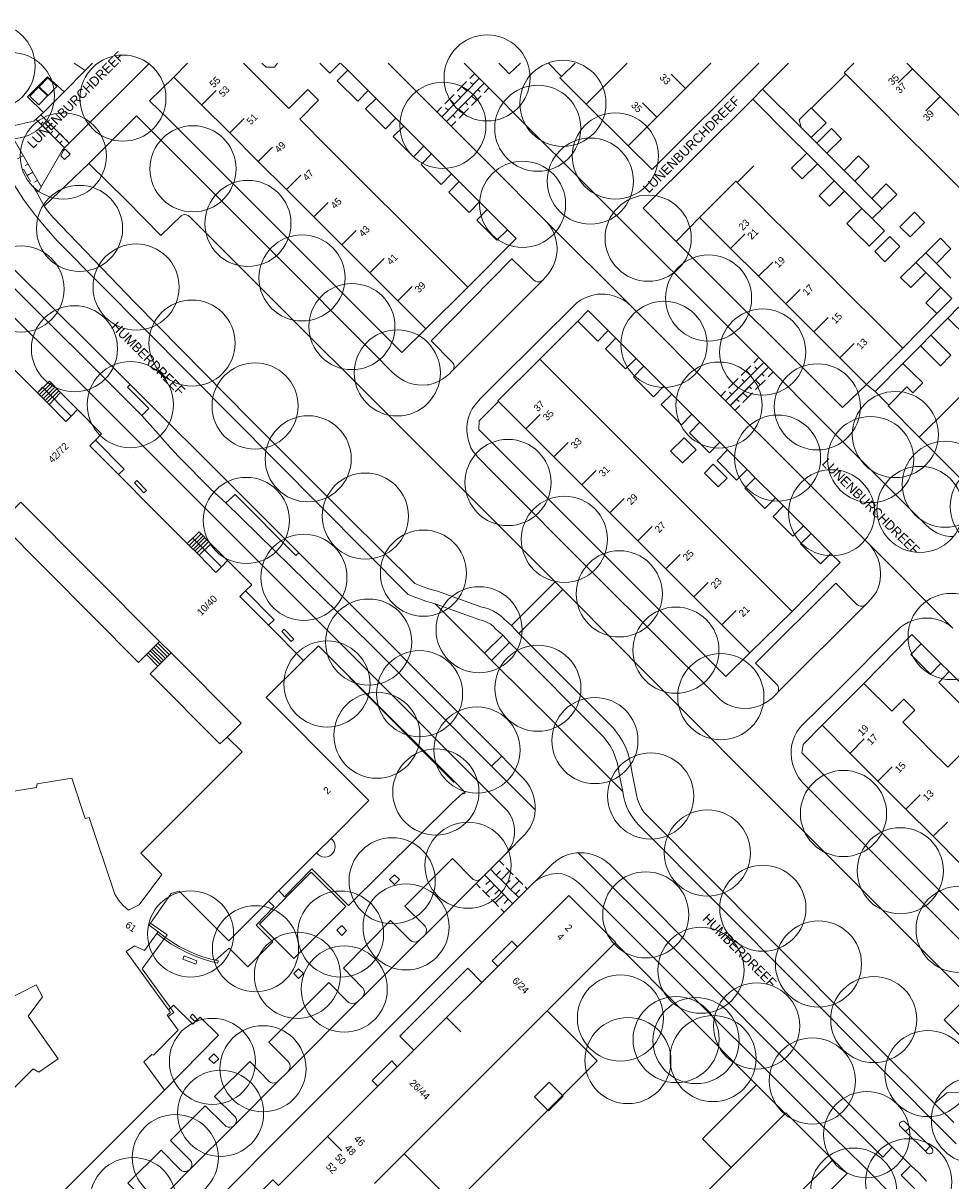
# Model space of a CAD drawing. Header units: metres. Extents: x 134994 to 136506, y 457393 to 459006.
# Tile 170 of 171: x 136249 to 136387, y 458834 to 459006. Entities that reach past the tile are written whole.
import ezdxf
from ezdxf.enums import TextEntityAlignment as Align

# ---------------------------------------------------------------- set-up
doc = ezdxf.new("R2010")
doc.units = ezdxf.units.M
for name, color, linetype, lineweight in [('B-WE-GR-BOOM-S', 250, 'Continuous', 13), ('B-WE-KG_BEBOUWING', 251, 'Continuous', 20), ('B-WE-KG_BEBOUWING TUSSENMUUR', 251, 'Continuous', 5), ('B-WE-KG_HUISNR', 251, 'Continuous', 5), ('B-WE-KG_ONDERGROND_REST', 251, 'Continuous', 5), ('B-WE-KG_STRAATNAAM', 251, 'Continuous', 5)]:
    doc.layers.add(name, color=color, linetype=linetype, lineweight=lineweight)
doc.styles.add('Styledgn000', font='dgn000.shx')

# ---------------------------------------------------------------- blocks, each defined once
blk = doc.blocks.new('SGR-BOOM_02')
blk.add_circle((0, 0), 6.4)

msp = doc.modelspace()

# ---------------------------------------------------------------- linework, layer by layer
at = {"layer": 'B-WE-KG_BEBOUWING', "flags": 128}
for points in [[(136281.96, 459000), (136286.1, 458995.86), (136288.68, 458993.29), (136291.48, 458996.09), (136293.09, 458994.49), (136290.29, 458991.68), (136294.48, 458987.49), (136298.6, 458983.38), (136302.71, 458979.27), (136303.43, 458978.55), (136306.93, 458975.05), (136311.1, 458970.89), (136315.26, 458966.73), (136309.05, 458960.51), (136309.02, 458960.54), (136304.88, 458964.67), (136300.71, 458968.84), (136296.55, 458973), (136292.39, 458977.16), (136288.32, 458981.22), (136284.12, 458985.41), (136279.89, 458989.64), (136275.72, 458993.81), (136271.57, 458997.95), (136273.62, 459000)], [(136287, 459000), (136286.52, 458999.43), (136285.29, 458999.4), (136284.68, 459000)], [(136293.26, 459000), (136294.75, 458998.52), (136296.23, 459000)], [(136351.4, 459000), (136347.62, 458996.23), (136343.36, 458991.97), (136339.09, 458987.7), (136332.86, 458993.93), (136335.47, 458996.54), (136337.21, 458998.28), (136338.94, 459000)], [(136379.47, 458975.71), (136380.99, 458974.18), (136383.15, 458976.34), (136381.63, 458977.87), (136379.47, 458975.71)], [(136375.74, 458972.02), (136377.25, 458970.51), (136379.49, 458972.75), (136377.99, 458974.26), (136375.74, 458972.02)], [(136282.23, 458921.59), (136283.18, 458922.52), (136279.58, 458926.12), (136278.65, 458925.17), (136274.39, 458929.45), (136273.57, 458928.64), (136268.48, 458933.76), (136263.38, 458938.87), (136259.11, 458943.16), (136259.92, 458943.98), (136260.85, 458944.91), (136257.26, 458948.53), (136256.34, 458947.58), (136252.09, 458951.86), (136251.31, 458951), (136246.21, 458956.13)], [(136388.59, 458938.21), (136382.36, 458944.43), (136386.64, 458948.68), (136390.73, 458952.75)], [(136251.31, 458951), (136253.04, 458949.27), (136255.54, 458946.76), (136256.34, 458947.58)], [(136259.92, 458943.98), (136264.2, 458939.68), (136263.38, 458938.87)], [(136345.4, 458942.37), (136347.17, 458940.6), (136349.18, 458942.56), (136347.41, 458944.33), (136345.4, 458942.37)], [(136350.44, 458939.1), (136351.75, 458940.41), (136353.8, 458938.36), (136352.49, 458937.05), (136350.44, 458939.1)], [(136273.57, 458928.64), (136275.36, 458926.88), (136277.84, 458924.35), (136278.65, 458925.17)], [(136248.65, 458825.86), (136270.18, 458847.4), (136267.11, 458851.64), (136268.3, 458852.73), (136268.54, 458852.61), (136272.24, 458856.32), (136270.75, 458858.34), (136270.57, 458858.58), (136271.07, 458858.95), (136270.79, 458859.36), (136264.5, 458868.01), (136265.76, 458868.88), (136267.25, 458868.14), (136269.06, 458870.69), (136269.25, 458870.95), (136267.9, 458871.92), (136268.12, 458872.24), (136271.19, 458876.62), (136272.38, 458876.96), (136279.74, 458869.62), (136285.64, 458875.5), (136287.17, 458877.07), (136292.79, 458882.66), (136294.96, 458884.79), (136300.56, 458890.47), (136297.44, 458893.58), (136285.32, 458905.74), (136290.86, 458911.25), (136285.67, 458916.48), (136281.41, 458920.78), (136282.23, 458921.59), (136286.49, 458917.29), (136285.67, 458916.48)], [(136279.49, 458899.87), (136278.44, 458898.86), (136268.08, 458909.28), (136271.21, 458912.38), (136281.59, 458901.96), (136279.49, 458899.87), (136281.73, 458897.67), (136266.69, 458882.64), (136269.81, 458879.48), (136266.45, 458874.97), (136264.85, 458874.15), (136264.05, 458874.84), (136263.36, 458875.65), (136262.8, 458876.54), (136259.02, 458887.95), (136258.41, 458887.76), (136256.45, 458893.78), (136251.27, 458892.95), (136251.18, 458892.36), (136239.14, 458890.47)], [(136388.76, 458897.56), (136386.58, 458895.39), (136383.98, 458897.99), (136382.42, 458899.55), (136379.91, 458902.07), (136381.7, 458903.85), (136380.06, 458905.49), (136378.27, 458903.71), (136374.14, 458907.85), (136367.91, 458901.66), (136372.06, 458897.5), (136376.22, 458893.34), (136380.38, 458889.18), (136384.43, 458885.13), (136388.69, 458880.86)], [(136291.99, 458879.81), (136284.33, 458872.09), (136289.4, 458866.96), (136297.13, 458874.69), (136291.99, 458879.81)], [(136287.15, 458833.24), (136294.44, 458840.53), (136301.91, 458848.02), (136304.78, 458850.9), (136307.27, 458853.35), (136312.12, 458858.19), (136317.35, 458863.43), (136319.72, 458865.79), (136322.65, 458868.72), (136330.26, 458876.33), (136337.25, 458869.36), (136337.19, 458869.3), (136327.06, 458859.18), (136319.1, 458851.22), (136305.82, 458837.94), (136301.42, 458833.55)], [(136268.12, 458872.24), (136270.58, 458870.47), (136266.88, 458865.46), (136271.59, 458858.96), (136270.75, 458858.34)], [(136227.57, 458851.05), (136251.14, 458863.04), (136252.06, 458861.3), (136249.95, 458858.39), (136254.4, 458852.08), (136251.51, 458850.09), (136250.66, 458850.6), (136240.11, 458840.12)], [(136327.35, 458848.59), (136329.42, 458846.54), (136327.26, 458844.36), (136325.19, 458846.41), (136327.35, 458848.59)], [(136364.17, 458831.76), (136369.49, 458837.07), (136362.54, 458844.04), (136362.42, 458843.93), (136354.4, 458835.91), (136344.58, 458826.09)], [(136287.15, 458833.24), (136286.29, 458834.09), (136283.38, 458831.17)]]:
    msp.add_lwpolyline(points, dxfattribs=at)
for points in [[(136297.44, 458998.96), (136300.47, 458995.93), (136298.91, 458994.36), (136295.88, 458997.39)], [(136301.63, 458994.77), (136304.59, 458991.82), (136303.03, 458990.25), (136300.07, 458993.2)], [(136364.81, 458990.47), (136364.52, 458991.61), (136366.29, 458993.38), (136366.35, 458993.32), (136368.5, 458991.16), (136366.3, 458988.97)], [(136305.75, 458990.65), (136308.74, 458987.67), (136307.18, 458986.1), (136304.19, 458989.09)], [(136367.13, 458988.14), (136369.3, 458990.3), (136370.81, 458988.78), (136368.64, 458986.62)], [(136309.88, 458986.53), (136312.87, 458983.54), (136311.31, 458981.98), (136308.32, 458984.96)], [(136364.98, 458982.8), (136363.39, 458984.4), (136365.63, 458986.64), (136367.22, 458985.04)], [(136371.18, 458984.06), (136373.35, 458986.22), (136374.93, 458984.63), (136372.76, 458982.47)], [(136313.99, 458982.42), (136317.03, 458979.39), (136315.47, 458977.82), (136312.43, 458980.85)], [(136374.51, 458952.28), (136379.9, 458957.65), (136375.98, 458961.58), (136372.11, 458965.45), (136367.97, 458969.59), (136363.82, 458973.75), (136363.11, 458974.45), (136359.73, 458977.84), (136359.72, 458977.84), (136358.95, 458978.62), (136355.29, 458982.28), (136355.11, 458982.46), (136349.71, 458977.09), (136354.31, 458972.48), (136358.46, 458968.34), (136362.55, 458964.24), (136366.69, 458960.1), (136370.56, 458956.22)], [(136371.25, 458981.01), (136369.72, 458982.54), (136367.48, 458980.3), (136369.01, 458978.77)], [(136375.3, 458979.92), (136377.46, 458982.07), (136379.01, 458980.51), (136376.84, 458978.35)], [(136318.17, 458978.24), (136321.16, 458975.26), (136319.6, 458973.7), (136316.61, 458976.68)], [(136375.34, 458976.91), (136377.18, 458975.07), (136374.92, 458972.84), (136374.58, 458973.19), (136373.09, 458974.67), (136371.59, 458976.18), (136373.83, 458978.42)], [(136383.32, 458971.83), (136385.49, 458973.99), (136387.05, 458972.42), (136384.9, 458970.24)], [(136383.35, 458968.89), (136381.83, 458970.41), (136379.59, 458968.17), (136381.1, 458966.65)], [(136384.95, 458962.8), (136387.19, 458965.04), (136385.58, 458966.66), (136383.33, 458964.42)], [(136331.61, 458961.68), (136334.59, 458958.7), (136336.14, 458960.27), (136333.16, 458963.26)], [(136388.19, 458963.74), (136386.6, 458962.13), (136389.52, 458959.24), (136391.11, 458960.84)], [(136384.07, 458959.58), (136382.52, 458958), (136385.49, 458955.05), (136387.05, 458956.62)], [(136337.28, 458959.13), (136340.27, 458956.14), (136338.72, 458954.57), (136335.73, 458957.57)], [(136363.47, 458918.54), (136359.25, 458922.76), (136355.09, 458926.92), (136350.93, 458931.08), (136346.77, 458935.24), (136342.6, 458939.4), (136338.44, 458943.56), (136334.28, 458947.72), (136330.12, 458951.88), (136325.96, 458956.03), (136319.74, 458949.82), (136319.81, 458949.75), (136323.9, 458945.66), (136328.06, 458941.5), (136332.22, 458937.34), (136336.39, 458933.18), (136340.55, 458929.02), (136344.71, 458924.86), (136348.87, 458920.7), (136353.03, 458916.54), (136357.18, 458912.39)], [(136341.43, 458954.98), (136344.41, 458951.99), (136342.86, 458950.43), (136339.88, 458953.42)], [(136379.94, 458955.4), (136375.78, 458951.22), (136377.83, 458949.19), (136380.5, 458951.9), (136381.39, 458951.02), (136382.87, 458952.51)], [(136345.57, 458950.84), (136348.58, 458947.83), (136347.02, 458946.27), (136344.02, 458949.27)], [(136349.75, 458946.66), (136352.73, 458943.68), (136351.18, 458942.11), (136348.2, 458945.09)], [(136353.87, 458942.54), (136356.77, 458939.64), (136355.22, 458938.07), (136352.32, 458940.97)], [(136357.99, 458938.41), (136360.98, 458935.42), (136359.43, 458933.86), (136356.44, 458936.85)], [(136362.18, 458934.22), (136365.13, 458931.27), (136363.58, 458929.71), (136360.63, 458932.66)], [(136366.27, 458930.13), (136369.23, 458927.17), (136367.68, 458925.61), (136364.72, 458928.57)], [(136385.58, 458910.8), (136384.05, 458909.2), (136381.12, 458912.14), (136382.65, 458913.74)], [(136388.25, 458904.99), (136385.26, 458907.99), (136386.78, 458909.6), (136389.82, 458906.56), (136393.86, 458902.52), (136392.33, 458900.91)]]:
    msp.add_lwpolyline(points, close=True, dxfattribs=at)
at = {"layer": 'B-WE-KG_BEBOUWING'}
for points in [[(136331.2, 459000), (136329.17, 458998.04), (136327.28, 459000)], [(136372.62, 459000), (136371.21, 458998.59), (136371.45, 458998.35), (136375.95, 458993.85), (136380.08, 458989.72), (136384.18, 458985.62), (136388.35, 458981.46), (136392.19, 458977.62), (136396.02, 458973.79), (136401.36, 458979.14), (136397.56, 458982.95), (136393.73, 458986.78), (136389.57, 458990.95), (136385.47, 458995.05), (136381.34, 458999.18), (136380.52, 459000)], [(136271.21, 458912.38), (136269.47, 458914.09)], [(136322.65, 458868.72), (136321.81, 458869.57), (136318.9, 458866.65), (136319.72, 458865.79)], [(136304.78, 458850.9), (136303.97, 458851.75), (136301.07, 458848.84), (136301.91, 458848.02)]]:
    msp.add_lwpolyline(points, dxfattribs=at)
msp.add_lwpolyline([(136245.74, 458931.68), (136248.86, 458934.79), (136269.47, 458914.09), (136266.35, 458910.98)], close=True, dxfattribs=at)
at = {"layer": 'B-WE-KG_BEBOUWING TUSSENMUUR'}
for p, q in [((136381.34, 458999.18), (136379.22, 458997.06)), ((136347.62, 458996.23), (136345.5, 458998.35)), ((136275.73, 458993.82), (136277.86, 458995.94)), ((136343.36, 458991.97), (136341.24, 458994.09)), ((136385.47, 458995.05), (136383.35, 458992.93)), ((136279.9, 458989.65), (136282.02, 458991.78)), ((136284.12, 458985.41), (136286.24, 458987.53)), ((136288.32, 458981.22), (136290.44, 458983.35)), ((136292.39, 458977.16), (136294.51, 458979.29)), ((136296.55, 458973), (136298.67, 458975.12)), ((136354.31, 458972.48), (136356.43, 458974.61)), ((136300.72, 458968.84), (136302.84, 458970.96)), ((136358.46, 458968.34), (136360.58, 458970.46)), ((136304.88, 458964.67), (136307, 458966.8)), ((136362.55, 458964.24), (136364.67, 458966.36)), ((136366.69, 458960.1), (136368.81, 458962.22)), ((136370.56, 458956.22), (136372.69, 458958.34)), ((136323.9, 458945.66), (136326.02, 458947.78)), ((136328.07, 458941.5), (136330.19, 458943.62)), ((136332.23, 458937.34), (136334.35, 458939.47)), ((136336.39, 458933.18), (136338.51, 458935.3)), ((136340.55, 458929.02), (136342.67, 458931.15)), ((136344.71, 458924.86), (136346.83, 458926.98)), ((136348.87, 458920.7), (136350.99, 458922.83)), ((136353.03, 458916.54), (136355.15, 458918.66)), ((136372.07, 458897.5), (136374.19, 458899.62)), ((136376.22, 458893.34), (136378.34, 458895.46)), ((136380.38, 458889.18), (136382.5, 458891.3)), ((136384.42, 458885.13), (136386.55, 458887.25)), ((136312.12, 458858.19), (136314.24, 458856.07)), ((136294.44, 458840.53), (136296.56, 458838.41))]:
    msp.add_line(p, q, dxfattribs=at)
at = {"layer": 'B-WE-KG_ONDERGROND_REST'}
for p, q in [((136255.27, 458995.76), (136258.39, 458998.9)), ((136267.95, 459000), (136256.04, 458988.14)), ((136256.77, 459000), (136258.39, 458998.9)), ((136258.39, 458998.9), (136259.5, 459000)), ((136297.44, 458998.96), (136296.35, 459000)), ((136311.39, 458992.05), (136316.98, 458997.74)), ((136317.69, 458997.03), (136312.1, 458991.34)), ((136313.71, 458995.83), (136315.1, 458997.26)), ((136315.57, 458997.73), (136316.27, 458998.44)), ((136316.05, 458996.79), (136315.69, 458997.14)), ((136371.45, 458998.35), (136366.35, 458993.32)), ((136252.21, 458992.7), (136255.27, 458995.76)), ((136301.63, 458994.77), (136300.47, 458995.93)), ((136311.85, 458993.94), (136313.24, 458995.36)), ((136315.12, 458995.84), (136314.4, 458996.54)), ((136316.76, 458996.09), (136317.11, 458995.73)), ((136318.4, 458996.33), (136317.7, 458995.62)), ((136357.63, 458994.68), (136359.07, 458996.15)), ((136313.26, 458993.95), (136312.54, 458994.65)), ((136314.19, 458994.9), (136313.83, 458995.25)), ((136314.89, 458994.19), (136315.25, 458993.84)), ((136315.83, 458995.14), (136316.54, 458994.44)), ((136317.24, 458995.15), (136315.84, 458993.72)), ((136251.84, 458992.33), (136252.21, 458992.7)), ((136251.84, 458992.33), (136252.36, 458991.8)), ((136251.84, 458992.33), (136256.04, 458988.14)), ((136310.68, 458992.75), (136311.38, 458993.46)), ((136312.33, 458993), (136311.97, 458993.35)), ((136313.03, 458992.29), (136313.39, 458991.94)), ((136313.96, 458993.24), (136314.68, 458992.54)), ((136315.38, 458993.25), (136313.98, 458991.83)), ((136249.23, 458979.73), (136242.4, 458990.55)), ((136251.13, 458991.62), (136255.33, 458987.43)), ((136251.83, 458990.92), (136252.19, 458991.28)), ((136252.53, 458990.22), (136253.24, 458990.93)), ((136252.72, 458991.46), (136253.77, 458990.41)), ((136305.75, 458990.65), (136304.59, 458991.82)), ((136313.51, 458991.35), (136312.82, 458990.64)), ((136251.89, 458981.64), (136247.82, 458988.72)), ((136253.23, 458989.53), (136253.59, 458989.88)), ((136253.93, 458988.83), (136254.64, 458989.54)), ((136254.12, 458990.06), (136255.17, 458989.01)), ((136254.63, 458988.13), (136254.99, 458988.48)), ((136255.52, 458988.66), (136256.04, 458988.14)), ((136366.3, 458988.97), (136367.13, 458988.14)), ((136255.04, 458987.11), (136251.56, 458981.08)), ((136256.04, 458988.14), (136255.04, 458987.11)), ((136309.88, 458986.53), (136308.74, 458987.67)), ((136249.23, 458986.27), (136248.36, 458985.77)), ((136249.93, 458985.04), (136249.5, 458984.8)), ((136254.55, 458980.88), (136258.95, 458985.09)), ((136367.22, 458985.04), (136369.72, 458982.54)), ((136368.64, 458986.62), (136371.18, 458984.06)), ((136250.29, 458982.4), (136249.24, 458984.24)), ((136250.63, 458983.82), (136249.77, 458983.32)), ((136313.99, 458982.42), (136312.87, 458983.54)), ((136357.78, 458984.77), (136355.29, 458982.28)), ((136251.17, 458980.87), (136250.65, 458981.79)), ((136251.34, 458982.59), (136250.9, 458982.35)), ((136372.76, 458982.47), (136375.3, 458979.92)), ((136251.17, 458980.87), (136251.56, 458981.08)), ((136252.33, 458978.77), (136251.17, 458980.87)), ((136252.33, 458978.77), (136254.55, 458980.88)), ((136371.25, 458981.01), (136373.83, 458978.42)), ((136252.79, 458978.08), (136252.33, 458978.77)), ((136318.17, 458978.24), (136317.03, 458979.39)), ((136375.34, 458976.91), (136376.84, 458978.35)), ((136339.48, 458963.97), (136326.83, 458976.59)), ((136346.25, 458973.52), (136349.71, 458977.09)), ((136306.43, 458921.06), (136254.26, 458973.63)), ((136381.83, 458970.41), (136383.32, 458971.83)), ((136266.84, 458947.64), (136244.12, 458970.28)), ((136387.05, 458968.07), (136384.9, 458970.24)), ((136326.4, 458967.76), (136313.09, 458954.43)), ((136385.58, 458966.66), (136383.35, 458968.89)), ((136352.86, 458950.54), (136339.48, 458963.97)), ((136379.9, 458957.65), (136384.95, 458962.8)), ((136331.61, 458961.68), (136325.96, 458956.03)), ((136386.6, 458962.13), (136384.07, 458959.58)), ((136337.28, 458959.13), (136336.14, 458960.27)), ((136379.94, 458955.4), (136382.52, 458958)), ((136341.43, 458954.98), (136340.27, 458956.14)), ((136357.78, 458955.5), (136358.48, 458956.21)), ((136353.57, 458949.84), (136359.19, 458955.5)), ((136359.9, 458954.8), (136354.28, 458949.13)), ((136354.29, 458949.14), (136359.9, 458954.8)), ((136355.9, 458953.61), (136357.31, 458955.03)), ((136357.32, 458953.62), (136356.61, 458954.32)), ((136358.25, 458954.56), (136357.9, 458954.91)), ((136360.61, 458954.09), (136359.9, 458953.38)), ((136251.59, 458950.72), (136253.38, 458952.47)), ((136354.03, 458951.72), (136355.44, 458953.14)), ((136355.45, 458951.73), (136354.73, 458952.43)), ((136356.38, 458952.67), (136356.03, 458953.02)), ((136358.02, 458952.91), (136358.73, 458952.2)), ((136359.44, 458952.91), (136358.03, 458951.5)), ((136358.96, 458953.85), (136359.32, 458953.5)), ((136375.78, 458951.22), (136374.51, 458952.28)), ((136251.87, 458950.43), (136253.66, 458952.19)), ((136252.16, 458950.15), (136253.94, 458951.9)), ((136252.44, 458949.87), (136254.22, 458951.62)), ((136252.72, 458949.58), (136254.51, 458951.33)), ((136253.04, 458949.27), (136254.76, 458951.08)), ((136257.26, 458948.53), (136254.76, 458951.08)), ((136281.11, 458936.32), (136265.08, 458952.24)), ((136345.57, 458950.84), (136344.41, 458951.99)), ((136352.86, 458950.54), (136353.56, 458951.25)), ((136354.99, 458948.42), (136352.86, 458950.54)), ((136354.51, 458950.78), (136354.15, 458951.14)), ((136356.15, 458951.02), (136356.86, 458950.32)), ((136357.56, 458951.02), (136356.16, 458949.61)), ((136357.09, 458951.96), (136357.44, 458951.61)), ((136355.69, 458949.14), (136354.99, 458948.43)), ((136355.21, 458950.08), (136355.57, 458949.72)), ((136349.75, 458946.66), (136348.58, 458947.83)), ((136353.87, 458942.54), (136352.73, 458943.68)), ((136357.99, 458938.41), (136356.77, 458939.64)), ((136279.3, 458934.69), (136280.7, 458935.94)), ((136281.11, 458936.32), (136290.15, 458927.27)), ((136362.18, 458934.22), (136360.98, 458935.42)), ((136273.88, 458928.34), (136275.65, 458930.08)), ((136366.27, 458930.13), (136365.13, 458931.27)), ((136274.16, 458928.05), (136275.93, 458929.8)), ((136274.45, 458927.77), (136276.21, 458929.51)), ((136274.73, 458927.49), (136276.49, 458929.23)), ((136275.02, 458927.21), (136276.77, 458928.94)), ((136275.36, 458926.88), (136277.09, 458928.61)), ((136279.58, 458926.12), (136277.09, 458928.61)), ((136387.36, 458916.06), (136374.91, 458928.52)), ((136290.15, 458927.27), (136320.34, 458897.03)), ((136317.36, 458919.18), (136310.77, 458921.54)), ((136321.75, 458916.45), (136328.23, 458922.94)), ((136322.87, 458915.27), (136329.39, 458921.78)), ((136328.23, 458922.94), (136329.39, 458921.78)), ((136317.05, 458917.3), (136310.42, 458919.67)), ((136374.37, 458919.51), (136361.39, 458906.62)), ((136321.75, 458916.45), (136320.73, 458917.36)), ((136322.87, 458915.27), (136321.75, 458916.45)), ((136317.76, 458912.32), (136320.46, 458915.02)), ((136320.46, 458915.02), (136319.45, 458915.93)), ((136321.48, 458913.94), (136320.46, 458915.02)), ((136336.91, 458901.18), (136322.87, 458915.27)), ((136268.34, 458912.96), (136270.07, 458911.26)), ((136268.62, 458913.24), (136270.35, 458911.54)), ((136268.91, 458913.53), (136270.64, 458911.82)), ((136269.19, 458913.81), (136270.92, 458912.1)), ((136335.45, 458899.92), (136321.48, 458913.94)), ((136338.27, 458912.9), (136340.43, 458910.65)), ((136269.22, 458910.41), (136267.51, 458912.13)), ((136267.77, 458912.4), (136269.5, 458910.69)), ((136268.05, 458912.68), (136269.79, 458910.97)), ((136317.76, 458912.32), (136318.81, 458911.27)), ((136385.58, 458910.8), (136386.78, 458909.6)), ((136313.22, 458893.13), (136297.68, 458908.73)), ((136297.75, 458908.78), (136313.32, 458893.21)), ((136328.7, 458901.4), (136330.35, 458899.77)), ((136330.35, 458899.77), (136334.96, 458895.17)), ((136320.34, 458897.03), (136318.8, 458895.54)), ((136325.29, 458889.04), (136318.8, 458895.54)), ((136338.32, 458891.8), (136337.76, 458894.38)), ((136340.28, 458891.53), (136339.64, 458894.75)), ((136340.64, 458886.86), (136387.84, 458839.42)), ((136319.91, 458881.52), (136320.6, 458880.83)), ((136318.57, 458878.58), (136317.93, 458877.95)), ((136320.21, 458878.66), (136321.48, 458879.93)), ((136320.92, 458877.95), (136321.56, 458878.58)), ((136321.63, 458877.23), (136322.9, 458878.5)), ((136325.05, 458878.24), (136325.23, 458878.37)), ((136317.11, 458877.49), (136316.52, 458878.1)), ((136319.25, 458877.88), (136317.96, 458876.62)), ((136319.93, 458877.18), (136319.29, 458876.55)), ((136322.34, 458876.52), (136322.98, 458877.16)), ((136323.79, 458877.61), (136324.11, 458877.29)), ((136320.61, 458876.48), (136319.32, 458875.23)), ((136321.29, 458875.79), (136320.65, 458875.16)), ((136320.67, 458873.85), (136320.17, 458874.36)), ((136308.13, 458869.73), (136299.62, 458861.24)), ((136308.13, 458869.73), (136308.84, 458870.41)), ((136337.19, 458869.3), (136358.19, 458848.18)), ((136298.87, 458860.53), (136299.62, 458861.24)), ((136298.87, 458860.53), (136288.56, 458850.18)), ((136287.03, 458848.71), (136288.56, 458850.18)), ((136287.03, 458848.71), (136280.6, 458842.19)), ((136358.19, 458848.18), (136362.42, 458843.93)), ((136387.5, 458842.6), (136384.6, 458845.41)), ((136280.6, 458842.19), (136274.02, 458835.69)), ((136381.02, 458841.92), (136380.29, 458841.28)), ((136380.29, 458841.28), (136383.3, 458838.35)), ((136381.02, 458841.92), (136384, 458839.07)), ((136378.31, 458838.93), (136376.96, 458837.46)), ((136381.11, 458836.22), (136378.31, 458838.93)), ((136383.3, 458838.35), (136384, 458839.07)), ((136273.9, 458835.58), (136267.68, 458829.27)), ((136274.02, 458835.69), (136273.9, 458835.58)), ((136379.66, 458834.79), (136381.11, 458836.22)), ((136381.66, 458832.81), (136379.66, 458834.79))]:
    msp.add_line(p, q, dxfattribs=at)
at = {"layer": 'B-WE-KG_ONDERGROND_REST', "flags": 128}
for points in [[(136303.45, 459000), (136310.69, 458992.76)], [(136314.73, 459000), (136316.28, 458998.45)], [(136319.86, 459000), (136320.76, 458999.11), (136321.44, 458998.4), (136323.12, 459000)], [(136358.5, 459000), (136342.69, 458984.2), (136339.09, 458987.7)], [(136359.07, 458996.15), (136362.91, 459000)], [(136255.27, 458995.76), (136252.82, 458997.98), (136249.86, 458995.01), (136252.21, 458992.7)], [(136254.18, 458996.54), (136252.85, 458997.83), (136251.56, 458996.51), (136252.89, 458995.22), (136254.18, 458996.54)], [(136271.57, 458997.95), (136267.97, 458994.39), (136270.88, 458991.57), (136305.46, 458957.02), (136309.02, 458960.54)], [(136316.28, 458998.45), (136318.4, 458996.33)], [(136332.86, 458993.93), (136328.95, 458997.83), (136329.17, 458998.04)], [(136252.81, 458995.15), (136251.49, 458996.44), (136250.2, 458995.11), (136251.52, 458993.82), (136252.81, 458995.15)], [(136318.4, 458996.33), (136324.11, 458990.61), (136332.07, 458982.68), (136338.71, 458976.02), (136352.43, 458962.36), (136358.52, 458956.25)], [(136364.81, 458990.47), (136359.07, 458996.15)], [(136357.63, 458994.68), (136341.35, 458978.46), (136346.25, 458973.52)], [(136365.63, 458986.64), (136363.29, 458988.95), (136357.63, 458994.68)], [(136245.9, 458990.17), (136246.33, 458990.4), (136250.79, 458991.41), (136251.84, 458992.33)], [(136258.95, 458985.09), (136266.05, 458992.17), (136271.22, 458986.98), (136286.5, 458971.73), (136301.17, 458957.03), (136304.14, 458954.02), (136304.65, 458953.55), (136305.21, 458953.13), (136305.82, 458952.79), (136306.46, 458952.51), (136307.13, 458952.31), (136307.82, 458952.19), (136308.51, 458952.15), (136309.21, 458952.19), (136309.49, 458952.22), (136310.19, 458952.43), (136310.87, 458952.71), (136311.52, 458953.07), (136312.12, 458953.49), (136312.53, 458953.84), (136312.92, 458954.22), (136313.09, 458954.43)], [(136310.69, 458992.76), (136318.42, 458985.02), (136326.83, 458976.59)], [(136256.2, 458986.51), (136255.45, 458987.24), (136255.16, 458987), (136254.77, 458986.22), (136255.36, 458985.68), (136256.2, 458986.51)], [(136258.95, 458985.09), (136264.49, 458979.63), (136269.65, 458974.38), (136272.72, 458977.35), (136272.96, 458977.47), (136273.22, 458977.51), (136273.48, 458977.48), (136273.72, 458977.36), (136273.89, 458977.22), (136315.95, 458935.22), (136328.23, 458922.94)], [(136254.26, 458973.63), (136252.62, 458975.48), (136251.04, 458977.38), (136249.52, 458979.34), (136249.23, 458979.73)], [(136307.39, 458922.69), (136297.59, 458932.42), (136282.85, 458947.17), (136265.85, 458964.41), (136262.07, 458968.31), (136253.63, 458977.09), (136252.79, 458978.08)], [(136326.4, 458967.76), (136326.77, 458968.15), (136327.23, 458968.66), (136327.63, 458969.23), (136327.96, 458969.84), (136328.22, 458970.48), (136328.4, 458971.15), (136328.51, 458971.84), (136328.53, 458972.12), (136328.53, 458972.62), (136328.47, 458973.31), (136328.32, 458973.99), (136328.1, 458974.64), (136327.8, 458975.27), (136327.44, 458975.85), (136327.01, 458976.4), (136326.83, 458976.59)], [(136315.26, 458966.73), (136322.47, 458973.95), (136321.16, 458975.26)], [(136346.25, 458973.52), (136370.97, 458948.84), (136374.51, 458952.28)], [(136237.44, 458972.56), (136264.59, 458945.53), (136298.67, 458911.46), (136320.74, 458889.38), (136321.15, 458888.93), (136321.51, 458888.42), (136321.8, 458887.87), (136322.02, 458887.29), (136322.17, 458886.68), (136322.23, 458886.06), (136322.22, 458885.43), (136322.13, 458884.82), (136321.95, 458884.22), (136321.71, 458883.65), (136321.39, 458883.11), (136321, 458882.62)], [(136265.08, 458952.24), (136247.9, 458969.28), (136245.43, 458971.65)], [(136313.09, 458954.43), (136313.2, 458954.68), (136313.23, 458954.96), (136313.18, 458955.23), (136313.06, 458955.47), (136312.92, 458955.64), (136309.82, 458958.73), (136321.83, 458970.92), (136325.08, 458967.74), (136325.32, 458967.6), (136325.6, 458967.52), (136325.88, 458967.52), (136326.16, 458967.61), (136326.4, 458967.76)], [(136361.39, 458906.62), (136361.24, 458906.39), (136360.48, 458905.65), (136360.37, 458905.55), (136359.82, 458905.14), (136359.23, 458904.79), (136358.6, 458904.52), (136357.94, 458904.32), (136357.26, 458904.19), (136357.13, 458904.17), (136356.46, 458904.13), (136355.79, 458904.16), (136355.13, 458904.27), (136354.49, 458904.46), (136353.87, 458904.73), (136353.29, 458905.07), (136352.76, 458905.47), (136352.28, 458905.93), (136334.27, 458923.89), (136318.96, 458939.24), (136316.85, 458941.38), (136316.44, 458941.81), (136316.06, 458942.32), (136315.74, 458942.87), (136315.5, 458943.46), (136315.34, 458944.07), (136315.2, 458944.67), (136315.12, 458945.35), (136315.13, 458946.04), (136315.21, 458946.72), (136315.37, 458947.38), (136315.61, 458948.03), (136315.92, 458948.64), (136316.3, 458949.21), (136317.14, 458950.18), (136319.36, 458952.37), (136326.22, 458959.22), (136331.04, 458963.96), (136331.48, 458964.38), (136332.02, 458964.77), (136332.61, 458965.1), (136333.23, 458965.36), (136333.87, 458965.55), (136334.53, 458965.66), (136334.98, 458965.69), (136335.68, 458965.67), (136336.38, 458965.57), (136337.07, 458965.4), (136337.73, 458965.15), (136338.36, 458964.82), (136338.94, 458964.43), (136339.48, 458963.97)], [(136358.52, 458956.25), (136360.64, 458954.12)], [(136360.64, 458954.12), (136367.07, 458947.67), (136381.88, 458932.84), (136383.35, 458931.41), (136383.84, 458930.95), (136384.38, 458930.56), (136384.97, 458930.23), (136385.58, 458929.98), (136386.23, 458929.8), (136386.89, 458929.7), (136387.38, 458929.67)], [(136254.76, 458951.08), (136253.1, 458952.75), (136251.31, 458951)], [(136266.84, 458947.64), (136267.85, 458948.72), (136264.69, 458951.86), (136265.08, 458952.24)], [(136357.18, 458912.39), (136353.63, 458908.88), (136316.9, 458945.6), (136316.97, 458946.87), (136319.81, 458949.75)], [(136382.36, 458944.43), (136377.73, 458949.07), (136377.83, 458949.19)], [(136279.3, 458934.69), (136277.19, 458936.6), (136272.21, 458941.59), (136270.22, 458943.83), (136269.24, 458944.95), (136266.84, 458947.64)], [(136374.91, 458928.52), (136361.46, 458942), (136354.99, 458948.42)], [(136265.74, 458937.65), (136267.14, 458936.19), (136267.5, 458936.53), (136266.1, 458937.99), (136265.74, 458937.65)], [(136280.7, 458935.94), (136289.73, 458926.84), (136290.15, 458927.27)], [(136318.8, 458895.54), (136300.88, 458913.58), (136279.3, 458934.69)], [(136277.09, 458928.61), (136275.37, 458930.37), (136273.59, 458928.62)], [(136374.91, 458928.52), (136375.19, 458928.19), (136375.61, 458927.6), (136375.96, 458926.97), (136376.24, 458926.31), (136376.44, 458925.62), (136376.57, 458924.91), (136376.61, 458924.19), (136376.62, 458923.93), (136376.57, 458923.29), (136376.45, 458922.65), (136376.25, 458922.03), (136375.98, 458921.45), (136375.63, 458920.9), (136375.22, 458920.4), (136374.52, 458919.66), (136374.37, 458919.51)], [(136363.47, 458918.54), (136370.61, 458925.81), (136369.23, 458927.17)], [(136310.77, 458921.54), (136309.45, 458921.92), (136308.16, 458922.38), (136307.39, 458922.69)], [(136329.39, 458921.78), (136338.27, 458912.9)], [(136374.37, 458919.51), (136374.13, 458919.37), (136373.86, 458919.31), (136373.58, 458919.33), (136373.32, 458919.42), (136373.1, 458919.59), (136369.98, 458922.74), (136358.01, 458910.85), (136361.23, 458907.65), (136361.38, 458907.42), (136361.46, 458907.16), (136361.46, 458906.88), (136361.39, 458906.62)], [(136310.42, 458919.67), (136309.04, 458920.07), (136307.69, 458920.54), (136306.43, 458921.06)], [(136317.76, 458912.32), (136310.42, 458919.67)], [(136320.73, 458917.36), (136320.24, 458917.84), (136319.7, 458918.26), (136319.11, 458918.6), (136318.48, 458918.88), (136317.83, 458919.09), (136317.36, 458919.18)], [(136319.45, 458915.93), (136319.04, 458916.34), (136318.57, 458916.69), (136318.07, 458916.97), (136317.52, 458917.18), (136317.05, 458917.3)], [(136396.29, 458861.84), (136368.26, 458889.86), (136365.03, 458893.12), (136364.87, 458893.3), (136364.43, 458893.89), (136364.06, 458894.53), (136363.76, 458895.2), (136363.53, 458895.9), (136363.38, 458896.62), (136363.36, 458896.73), (136363.3, 458897.41), (136363.32, 458898.09), (136363.42, 458898.77), (136363.6, 458899.42), (136363.85, 458900.05), (136364.17, 458900.65), (136364.57, 458901.21), (136365.02, 458901.71), (136369.99, 458906.6), (136379.16, 458915.81), (136379.58, 458916.19), (136380.15, 458916.6), (136380.76, 458916.94), (136381.41, 458917.21), (136382.08, 458917.41), (136382.77, 458917.53), (136383.47, 458917.56), (136384.17, 458917.52), (136384.37, 458917.49), (136385.03, 458917.36), (136385.67, 458917.14), (136386.27, 458916.85), (136386.84, 458916.49), (136387.36, 458916.06)], [(136287.62, 458915.55), (136289.04, 458914.08), (136289.4, 458914.43), (136287.98, 458915.9), (136287.62, 458915.55)], [(136374.14, 458907.85), (136381.27, 458915.1), (136382.65, 458913.74)], [(136290.86, 458911.25), (136293.08, 458913.45), (136297.75, 458908.78)], [(136318.81, 458911.27), (136321.48, 458913.94)], [(136318.81, 458911.27), (136317.76, 458912.32)], [(136328.7, 458901.4), (136328.28, 458901.84), (136319.26, 458910.81), (136318.81, 458911.27)], [(136340.43, 458910.65), (136365.43, 458885.59), (136388.92, 458862.1), (136389.11, 458861.93), (136389.24, 458861.71), (136389.29, 458861.46), (136389.27, 458861.21), (136389.17, 458860.98), (136389, 458860.79), (136386.08, 458857.86), (136396.64, 458847.38)], [(136339.64, 458894.75), (136339.52, 458895.69), (136339.31, 458896.62), (136339.03, 458897.53), (136338.68, 458898.42), (136338.25, 458899.27), (136337.75, 458900.08), (136337.18, 458900.85), (136336.91, 458901.18)], [(136409.47, 458860.07), (136405.9, 458856.46), (136364.93, 458897.53), (136365.1, 458898.78), (136367.91, 458901.66)], [(136337.76, 458894.38), (136337.65, 458895.25), (136337.46, 458896.11), (136337.19, 458896.95), (136336.85, 458897.77), (136336.43, 458898.55), (136335.95, 458899.29), (136335.45, 458899.92)], [(136320.34, 458897.03), (136322.23, 458895.06), (136323.46, 458893.82), (136323.64, 458893.63), (136324.09, 458893.08), (136324.48, 458892.47), (136324.79, 458891.83), (136325.03, 458891.16), (136325.2, 458890.46), (136325.29, 458889.76), (136325.29, 458889.04)], [(136334.96, 458895.17), (136338.32, 458891.8)], [(136313.32, 458893.21), (136314.88, 458891.66), (136314.69, 458891.43), (136314.6, 458891.57), (136312.95, 458890.08), (136297.52, 458874.83), (136292.11, 458880.31), (136288.02, 458876.15), (136287.17, 458877.07)], [(136340.64, 458886.86), (136340.1, 458887.47), (136339.62, 458888.12), (136339.21, 458888.81), (136338.87, 458889.54), (136338.61, 458890.3), (136338.42, 458891.09), (136338.32, 458891.8)], [(136341.96, 458888.15), (136341.5, 458888.69), (136341.1, 458889.28), (136340.77, 458889.92), (136340.51, 458890.58), (136340.33, 458891.27), (136340.28, 458891.53)], [(136321, 458882.62), (136323.75, 458885.39), (136324.16, 458885.88), (136324.53, 458886.45), (136324.84, 458887.06), (136325.07, 458887.7), (136325.22, 458888.36), (136325.29, 458889.04)], [(136341.96, 458888.15), (136351.23, 458878.86), (136359.25, 458870.78), (136375.62, 458854.41), (136384.6, 458845.41)], [(136292.79, 458882.66), (136293.03, 458882.41), (136293.32, 458882.21), (136293.65, 458882.09), (136294, 458882.05), (136294.35, 458882.08), (136294.68, 458882.2), (136294.97, 458882.38), (136295.22, 458882.63), (136295.4, 458882.92), (136295.52, 458883.26), (136295.55, 458883.6), (136295.51, 458883.95), (136295.39, 458884.28), (136295.19, 458884.57), (136294.96, 458884.79)], [(136317.22, 458878.8), (136317.14, 458878.74), (136316.89, 458878.62), (136316.61, 458878.57), (136316.34, 458878.61), (136316.09, 458878.72), (136315.88, 458878.9), (136312.98, 458881.81), (136305.9, 458874.74), (136308.83, 458871.87), (136308.92, 458871.76), (136309.06, 458871.5), (136309.12, 458871.22), (136309.1, 458870.93), (136309.01, 458870.65), (136308.84, 458870.41)], [(136321, 458882.62), (136319.91, 458881.52)], [(136325.23, 458878.37), (136327.78, 458880.95), (136328.29, 458881.41), (136328.85, 458881.8), (136329.46, 458882.13), (136330.1, 458882.39), (136330.76, 458882.57), (136331.44, 458882.67), (136331.69, 458882.69)], [(136378.31, 458838.93), (136363.45, 458853.87), (136353.6, 458863.68), (136336.31, 458880.97), (136335.78, 458881.43), (136335.2, 458881.82), (136334.58, 458882.15), (136333.92, 458882.4), (136333.24, 458882.58), (136332.54, 458882.68), (136331.84, 458882.7), (136331.69, 458882.69)], [(136376.96, 458837.46), (136367.36, 458846.96), (136345.68, 458868.7), (136331.69, 458882.69)], [(136319.91, 458881.52), (136317.22, 458878.8)], [(136318.64, 458880.24), (136319.5, 458879.38)], [(136320.95, 458880.47), (136321.48, 458879.93)], [(136304.39, 458877.96), (136305.1, 458878.71), (136304.36, 458879.42), (136303.62, 458878.73), (136304.39, 458877.96)], [(136317.22, 458878.8), (136316.52, 458878.1)], [(136318.57, 458878.58), (136317.79, 458879.38)], [(136319.25, 458877.88), (136318.57, 458878.58)], [(136319.5, 458879.38), (136320.14, 458880.01)], [(136319.5, 458879.38), (136320.21, 458878.66)], [(136320.21, 458878.66), (136320.92, 458877.95)], [(136321.48, 458879.93), (136322.02, 458879.4)], [(136322.37, 458879.04), (136322.9, 458878.5)], [(136322.9, 458878.5), (136323.44, 458877.97)], [(136329.23, 458879.54), (136328.63, 458879.59), (136328.02, 458879.55), (136327.67, 458879.5), (136327.32, 458879.42), (136326.98, 458879.32), (136326.65, 458879.2), (136326.32, 458879.05), (136325.6, 458878.64), (136325.23, 458878.37)], [(136379.02, 458831.14), (136374, 458836.18), (136367.34, 458842.71), (136342.48, 458867.52), (136331.97, 458878.03), (136331.44, 458878.48), (136330.86, 458878.87), (136330.24, 458879.19), (136329.58, 458879.44), (136329.23, 458879.54)], [(136316.52, 458878.1), (136308.84, 458870.41)], [(136317.96, 458876.62), (136317.45, 458877.14)], [(136318.47, 458876.1), (136317.96, 458876.62)], [(136319.93, 458877.18), (136319.25, 458877.88)], [(136320.61, 458876.48), (136319.93, 458877.18)], [(136324.11, 458877.29), (136320.67, 458873.85)], [(136320.92, 458877.95), (136321.63, 458877.23)], [(136321.63, 458877.23), (136322.34, 458876.52)], [(136325.05, 458878.24), (136324.11, 458877.29)], [(136277.79, 458866.71), (136279.79, 458868.52), (136282.57, 458865.74), (136286.29, 458869.45), (136283.8, 458871.93), (136286.5, 458874.7), (136285.64, 458875.5)], [(136319.32, 458875.23), (136318.81, 458875.75)], [(136319.83, 458874.7), (136319.32, 458875.23)], [(136321.29, 458875.79), (136320.61, 458876.48)], [(136321.94, 458875.12), (136321.29, 458875.79)], [(136322.34, 458876.52), (136322.84, 458876.02)], [(136320.67, 458873.85), (136295.31, 458848.46), (136271.68, 458824.76), (136240.69, 458793.95)], [(136296.56, 458870.39), (136297.26, 458871.14), (136296.53, 458871.89), (136295.8, 458871.17), (136296.56, 458870.39)], [(136308.13, 458869.73), (136308.01, 458869.63), (136307.76, 458869.49), (136307.48, 458869.42), (136307.19, 458869.44), (136306.92, 458869.53), (136306.69, 458869.7), (136303.8, 458872.6), (136296.78, 458865.56), (136299.59, 458862.68), (136299.7, 458862.55), (136299.83, 458862.3), (136299.9, 458862.02), (136299.88, 458861.74), (136299.78, 458861.47), (136299.62, 458861.24)], [(136269.06, 458870.69), (136270.08, 458869.9), (136271.15, 458869.16), (136272.27, 458868.5), (136273.42, 458867.9), (136274.6, 458867.38), (136275.82, 458866.93), (136277.06, 458866.55), (136277.71, 458866.39)], [(136269.25, 458870.95), (136270.25, 458870.16), (136271.29, 458869.44), (136272.38, 458868.78), (136273.51, 458868.2), (136274.68, 458867.68), (136275.87, 458867.24), (136277.09, 458866.88), (136277.79, 458866.71)], [(136275.02, 458866.61), (136273.12, 458867.37), (136272.94, 458866.9), (136274.83, 458866.15), (136275.02, 458866.61)], [(136277.71, 458866.39), (136278.1, 458866.3), (136278.18, 458866.61), (136277.79, 458866.71)], [(136290.12, 458864), (136290.83, 458864.73), (136290.11, 458865.45), (136289.4, 458864.74), (136290.12, 458864)], [(136317.35, 458863.43), (136315.29, 458865.54), (136305.18, 458855.43), (136307.27, 458853.35)], [(136298.87, 458860.53), (136298.75, 458860.44), (136298.5, 458860.31), (136298.22, 458860.26), (136297.94, 458860.29), (136297.67, 458860.39), (136297.45, 458860.56), (136294.63, 458863.43), (136285.69, 458854.52), (136288.6, 458851.62), (136288.67, 458851.52), (136288.8, 458851.26), (136288.86, 458850.97), (136288.83, 458850.68), (136288.73, 458850.41), (136288.56, 458850.18)], [(136270.79, 458859.36), (136271.55, 458860.06), (136274.42, 458857.22), (136275.5, 458858.28), (136278.22, 458855.56), (136270.18, 458847.4)], [(136275.05, 458857.98), (136274.34, 458858.68), (136273.99, 458858.32), (136274.7, 458857.62), (136275.05, 458857.98)], [(136327.06, 458859.18), (136334.48, 458851.75), (136313.23, 458830.52), (136305.82, 458837.94)], [(136278.28, 458852.08), (136277.51, 458852.8), (136276.81, 458852.07), (136277.52, 458851.37), (136278.28, 458852.08)], [(136287.03, 458848.71), (136286.82, 458848.56), (136286.55, 458848.48), (136286.27, 458848.47), (136286.01, 458848.55), (136285.77, 458848.69), (136282.86, 458851.68), (136277.62, 458846.45), (136280.55, 458843.61), (136280.7, 458843.46), (136280.83, 458843.21), (136280.89, 458842.94), (136280.87, 458842.67), (136280.77, 458842.41), (136280.6, 458842.19)], [(136358.19, 458848.18), (136350.16, 458840.16), (136354.4, 458835.91)], [(136384.6, 458845.41), (136386.44, 458847.04), (136396.56, 458847.12)], [(136280.6, 458842.19), (136280.46, 458842.08), (136280.21, 458841.95), (136279.92, 458841.89), (136279.64, 458841.92), (136279.37, 458842.02), (136279.14, 458842.19), (136276.26, 458845.09), (136271.08, 458839.94), (136273.98, 458837.05), (136274.05, 458836.97), (136274.2, 458836.74), (136274.27, 458836.47), (136274.26, 458836.19), (136274.18, 458835.92), (136274.02, 458835.69)], [(136381.02, 458841.92), (136380.25, 458842.68), (136380.23, 458842.7), (136380.05, 458842.79), (136379.86, 458842.8), (136379.67, 458842.73), (136379.52, 458842.6), (136379.44, 458842.42), (136379.44, 458842.22), (136379.51, 458842.04), (136380.29, 458841.28)], [(136383.3, 458838.35), (136383.55, 458838.07), (136383.72, 458837.97), (136383.92, 458837.94), (136384.11, 458838), (136384.26, 458838.12), (136384.36, 458838.29), (136384.37, 458838.49), (136384.31, 458838.68), (136384.26, 458838.75), (136384, 458839.07)], [(136273.9, 458835.58), (136273.82, 458835.51), (136273.58, 458835.37), (136273.31, 458835.32), (136273.03, 458835.34), (136272.77, 458835.43), (136272.55, 458835.6), (136269.68, 458838.5), (136264.73, 458833.57), (136267.68, 458830.6), (136267.83, 458830.36), (136267.91, 458830.08), (136267.91, 458829.79), (136267.84, 458829.51), (136267.68, 458829.27)], [(136369.49, 458837.07), (136371.62, 458835.02), (136366.3, 458829.72), (136364.17, 458831.76)], [(136381.11, 458836.22), (136382.28, 458835.11), (136383.42, 458833.91)]]:
    msp.add_lwpolyline(points, dxfattribs=at)

# ---------------------------------------------------------------- block references
at = {"layer": 'B-WE-GR-BOOM-S'}
for p in [(136244.57, 458999.55), (136318.14, 458997.82), (136247.44, 458995.18), (136264.02, 458994.81), (136329.4, 458994.03), (136311.57, 458990.77), (136325.67, 458990.34), (136255.16, 458986.22), (136337.2, 458986.22), (136274.43, 458984.31), (136333.48, 458982.48), (136323.41, 458979.03), (136257.57, 458975.45), (136282.59, 458976.19), (136342.07, 458974), (136265.98, 458966.74), (136290.64, 458968.1), (136248.88, 458966.45), (136351.05, 458965.11), (136298.05, 458960.87), (136274.29, 458958.41), (136344.42, 458958.22), (136256.82, 458957.57), (136359.08, 458957.08), (136304.79, 458953.99), (136265.12, 458949.27), (136283.66, 458949.07), (136352.59, 458949.2), (136367.22, 458948.94), (136378.81, 458944.83), (136291.55, 458941.22), (136361.3, 458941.33), (136375.13, 458941.11), (136321.25, 458937.7), (136386.22, 458937.44), (136393.36, 458934.14), (136300.05, 458932.71), (136369.35, 458933.2), (136382.46, 458933.7), (136282.36, 458932.06), (136329.62, 458929.26), (136290.91, 458923.61), (136308.68, 458924.23), (136337.78, 458921.16), (136316.95, 458915.82), (136300.53, 458913.99), (136387.09, 458914.82), (136346.19, 458912.79), (136294.35, 458907.77), (136308.1, 458906.32), (136325.68, 458907.13), (136352.87, 458905.88), (136301.76, 458900.15), (136316.63, 458897.95), (136334.16, 458899.36), (136310.52, 458891.72), (136342.45, 458891.11), (136371.1, 458888.52), (136350.87, 458882.65), (136315.3, 458880.83), (136379.54, 458880.01), (136304.03, 458878.52), (136359.11, 458874.44), (136341.72, 458873.46), (136274.07, 458870.62), (136296.36, 458870.6), (136306.1, 458871.67), (136388.28, 458871.3), (136283.72, 458868.42), (136349.92, 458865.23), (136367.38, 458866.16), (136289.95, 458864.48), (136296.91, 458862.44), (136337.95, 458858.13), (136358.2, 458856.95), (136375.6, 458857.9), (136346.23, 458854.93), (136349.19, 458854.78), (136277.32, 458851.68), (136339.06, 458851.81), (136351.72, 458852.11), (136284.83, 458850.59), (136383.64, 458849.88), (136366.47, 458848.78), (136278.53, 458843.97), (136390.56, 458842.95), (136374.55, 458840.81), (136271.81, 458837.4), (136372.59, 458832.41), (136380.78, 458833.79), (136265.51, 458831.01)]:
    msp.add_blockref('SGR-BOOM_02', p, dxfattribs=at)

# ---------------------------------------------------------------- texts
at = {"layer": 'B-WE-KG_HUISNR', "linetype": 'Continuous', "style": 'Styledgn000'}
for s, height, rotation, p in [('55', 1.054, 45.0154, (136277.13, 458996.64)), ('53', 1.054, 45.0077, (136278.5, 458995.27)), ('51', 1.054, 45.0077, (136282.66, 458991.14)), ('49', 1.054, 45.0077, (136286.82, 458986.98)), ('47', 1.054, 45.0077, (136290.99, 458982.81)), ('45', 1.054, 45.0077, (136295.15, 458978.65)), ('23', 1.054, 44.9844, (136355.76, 458975.45)), ('43', 1.054, 45.0077, (136299.32, 458974.49)), ('21', 1.054, 44.9844, (136357.07, 458974.09)), ('41', 1.054, 45.0077, (136303.48, 458970.32)), ('19', 1.054, 44.9844, (136361.05, 458969.9)), ('39', 1.054, 45.0077, (136307.64, 458966.16)), ('17', 1.054, 44.9844, (136365.28, 458965.76)), ('15', 1.054, 44.9844, (136369.52, 458961.58)), ('13', 1.054, 44.9844, (136373.29, 458957.75)), ('37', 1.054, 45.0154, (136325.3, 458948.51)), ('35', 1.054, 45.0077, (136326.67, 458947.15)), ('33', 1.054, 45.0077, (136330.83, 458942.99)), ('31', 1.054, 45.0077, (136334.99, 458938.83)), ('29', 1.054, 45.0077, (136339.15, 458934.67)), ('27', 1.054, 45.0077, (136343.31, 458930.51)), ('25', 1.054, 45.0077, (136347.47, 458926.35)), ('23', 1.054, 45.0077, (136351.63, 458922.19)), ('21', 1.054, 45.0077, (136355.79, 458918.03)), ('19', 1.054, 44.9845, (136373.47, 458900.35)), ('17', 1.054, 44.9845, (136374.83, 458898.99)), ('15', 1.054, 44.9845, (136378.98, 458894.83)), ('13', 1.054, 44.9845, (136383.14, 458890.67)), ('2', 1.05, 314.9845, (136329.99, 458871.82)), ('4', 1.05, 314.9845, (136328.77, 458870.49)), ('6/24', 1.054, 314.9845, (136322.15, 458863.95)), ('26/44', 1.054, 314.9845, (136306.88, 458848.75)), ('46', 1.054, 314.9845, (136298.62, 458840.45)), ('48', 1.054, 314.9845, (136297.27, 458839.07)), ('50', 1.054, 314.9845, (136295.81, 458837.71)), ('52', 1.054, 314.9845, (136294.46, 458836.38))]:
    msp.add_text(s, height=height, rotation=rotation, dxfattribs=at).set_placement(p, align=Align.MIDDLE_LEFT)
for s, height, rotation, p in [('33', 1.054, 314.969, (136345.15, 458997.07)), ('35', 1.054, 44.9767, (136379.09, 458998.13)), ('37', 1.054, 44.9844, (136380.2, 458996.87)), ('35', 1.054, 314.969, (136340.93, 458992.94)), ('39', 1.054, 44.9844, (136384.29, 458992.79)), ('42/72', 1.054, 45.0716, (136255.67, 458943.37)), ('10/40', 1.054, 45.0716, (136277.76, 458920.69)), ('2', 1.05, 44.8837, (136294.61, 458892.25)), ('61', 1.054, 324.6515, (136265.85, 458871.25))]:
    msp.add_text(s, height=height, rotation=rotation, dxfattribs=at).set_placement(p, align=Align.MIDDLE_RIGHT)
at = {"layer": 'B-WE-KG_STRAATNAAM', "style": 'Styledgn000'}
for s, rotation, p in [('LUNENBURCHDREEF', 44.9819, (136250.64, 458987.22)), ('LUNENBURCHDREEF', 44.9048, (136342.15, 458980.61)), ('HUMBERDREEF', 315, (136262.18, 458960.73)), ('LUNENBURCHDREEF', 315.4625, (136367.8, 458940.42)), ('HUMBERDREEF', 314.9244, (136350.05, 458872.77))]:
    msp.add_text(s, height=1.4, rotation=rotation, dxfattribs=at).set_placement(p)

doc.saveas('drawing.dxf')
